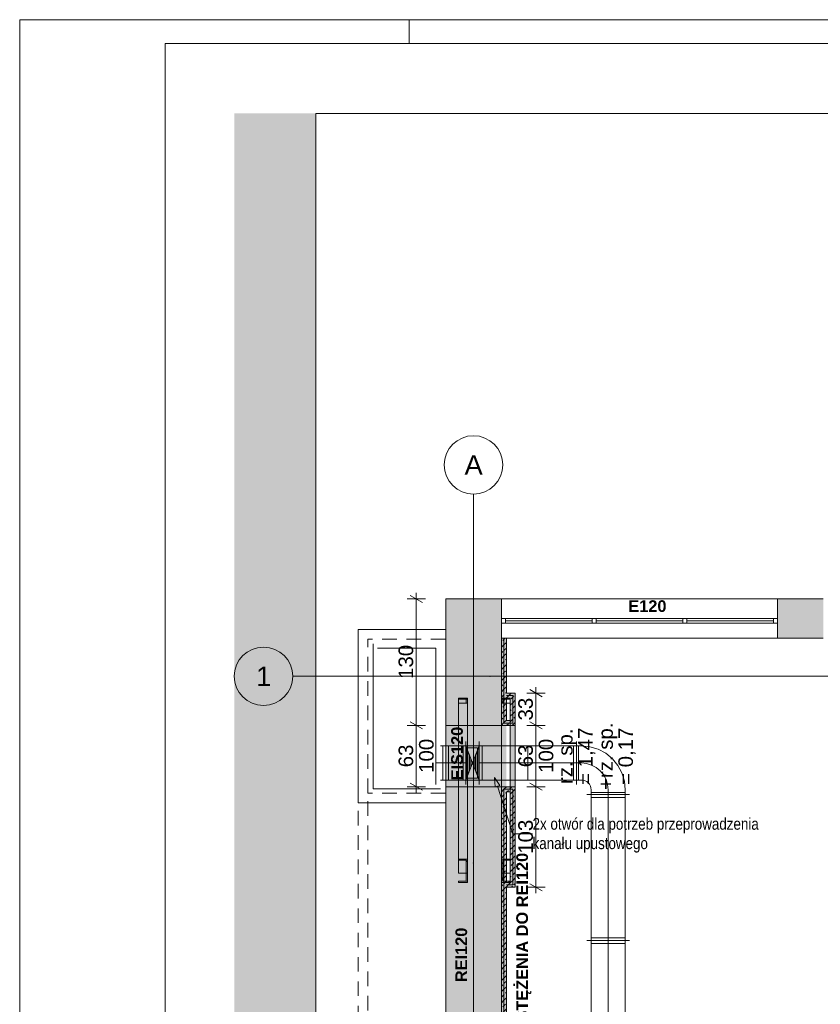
# Paper-space layout 'A-30 RZUT - PIĘTRO 0' of a CAD drawing. Header units: millimetres. Extents: x 0 to 800, y 0 to 700.
# Tile 7 of 26: x 0 to 164, y 498 to 700. Entities that reach past the tile are written whole.
import ezdxf
from ezdxf.xclip import XClip

# ---------------------------------------------------------------- set-up
doc = ezdxf.new("R2010")
doc.units = ezdxf.units.MM
doc.header["$MEASUREMENT"] = 0
doc.header["$XCLIPFRAME"] = 0
for name, pattern in [('ACAD_ISO02W100', [15, 12, -2.999999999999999]), ('DASHDOT', [254, 127, -63.5, 0, -63.5]), ('DASHDOTX2', [1000, 500, -250, 0, -250]), ('Przer. długie kreski', [2.5, 1.5, -1]), ('PRZERYWANA_DU_A', [550, 350.0000000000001, -199.9999999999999])]:
    doc.linetypes.add(name, pattern=pattern)
for name, color, linetype, lineweight in [('A_Arkusz_Nr_pióra__1', 7, 'Continuous', 20), ('A_strefy_Nr_pióra__2', 8, 'Continuous', 13), ('A_wymiary_Nr_pióra__1', 7, 'Continuous', 20), ('A_wymiary_Nr_pióra__2', 8, 'Continuous', 13), ('A_ściany proj_Nr_pióra__1', 7, 'Continuous', 20), ('A_ściany proj_Nr_pióra__2', 8, 'Continuous', 13), ('A_ściany_Nr_pióra__1', 7, 'Continuous', 20)]:
    doc.layers.add(name, color=color, linetype=linetype, lineweight=lineweight)
for name, color, linetype, lineweight, true_color in [('A_Arkusz_Nr_pióra__237', 7, 'Continuous', 5, 0x343434), ('A_konstrukcja stalowa_Nr_pióra__10', 7, 'Continuous', 13, 0x4b4b4b), ('A_konstrukcja stalowa_Nr_pióra__20', 252, 'Continuous', 5, 0x696969), ('A_opis_Nr_pióra__255', 7, 'Continuous', 15, 0x242424), ('A_opis_Nr_pióra__8', 7, 'Continuous', 13, 0x4c4c4c), ('A_osie_Nr_pióra__16', 7, 'Continuous', 5, 0x0f0f0f), ('A_osie_Nr_pióra__76', 7, 'Continuous', 5, 0x2d2d2d), ('A_ppoż proj_Nr_pióra__8', 7, 'Continuous', 13, 0x4c4c4c), ('A_sanitarne_Nr_pióra__6', 7, 'Continuous', 13, 0xa9a9a9), ('A_ściany proj_Nr_pióra__10', 7, 'Continuous', 13, 0x4b4b4b), ('A_ściany proj_Nr_pióra__26', 7, 'Continuous', 5, 0x0f0f0f), ('A_ściany_Nr_pióra__10', 7, 'Continuous', 13, 0x4b4b4b), ('A_ściany_Nr_pióra__19', 7, 'Continuous', 5, 0x191919), ('Okna Archicada_Nr_pióra__19', 7, 'Continuous', 5, 0x191919)]:
    doc.layers.add(name, color=color, linetype=linetype, lineweight=lineweight, true_color=true_color)
for name, color, linetype in [('A_konstrukcja stalowa', 7, 'Continuous'), ('A_ppoż proj', 7, 'Continuous'), ('A_strefy', 7, 'Continuous'), ('A_ściany', 7, 'Continuous'), ('A_ściany proj', 7, 'Continuous')]:
    doc.layers.add(name, color=color, linetype=linetype)
doc.styles.add('STYL_AUTOMATYCZNY_1', font='arial.ttf')
doc.styles.add('STYL_AUTOMATYCZNY_2', font='ARIALN.TTF')
doc.styles.add('STYL_AUTOMATYCZNY_3', font='arial.ttf')
doc.styles.add('STYL_AUTOMATYCZNY_5', font='arial.ttf')
pattern_1 = [(45, (-3193.413088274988, -495.020949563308), (-3.232892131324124, 3.232892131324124), []), (45, (-3194.490718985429, -493.9433188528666), (-3.232892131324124, 3.232892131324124), [])]
pattern_2 = [(45, (-3193.413088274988, -495.020949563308), (-1.140492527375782, 1.140492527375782), []), (45, (-3192.272588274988, -495.020949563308), (-1.140492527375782, 1.140492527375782), [0.8064600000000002, -0.40322])]

# ---------------------------------------------------------------- blocks, each defined once
blk = doc.blocks.new('Rysunek_1_1', base_point=(-3193.413088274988, -495.020949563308))
at = {"layer": 'A_konstrukcja stalowa', "linetype": 'Continuous', "lineweight": 0, "true_color": 0x4b4b4b}
h = blk.add_hatch(dxfattribs=at)
h.set_pattern_fill('steel_0001', color=251, style=0, pattern_type=2)
h.set_pattern_definition(pattern_1)
h.paths.add_polyline_path([(90.13112965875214, 522.7996102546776), (91.9311296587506, 522.7996102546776), (91.9311296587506, 527.599610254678), (90.13112965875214, 527.599610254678), (90.13112965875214, 527.349610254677), (91.68112965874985, 527.349610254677), (91.68112965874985, 523.0496102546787), (90.13112965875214, 523.0496102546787)])
h = blk.add_hatch(dxfattribs=at)
h.set_pattern_fill('steel_0001', color=251, style=0, pattern_type=2)
h.set_pattern_definition(pattern_1)
h.paths.add_polyline_path([(100.7311296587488, 522.7996102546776), (100.7311296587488, 523.0496102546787), (99.18112965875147, 523.0496102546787), (99.18112965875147, 527.349610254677), (100.7311296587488, 527.349610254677), (100.7311296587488, 527.599610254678), (98.93112965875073, 527.599610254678), (98.93112965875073, 522.7996102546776)])
at = {"layer": 'A_ppoż proj', "linetype": 'Continuous', "lineweight": 0, "true_color": 0x121212}
h = blk.add_hatch(color=250, dxfattribs=at)
h.paths.add_polyline_path([(87.51712965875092, 542.4287187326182), (98.93112958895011, 542.4287187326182), (98.93112958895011, 460.5471844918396), (99.93113013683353, 460.5471844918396), (99.93113013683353, 521.7996095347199), (101.7311297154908, 521.7996095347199), (101.7311297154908, 542.4287187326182), (99.93162981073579, 542.4287187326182), (99.93162981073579, 555.0287175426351), (101.7311297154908, 555.0287175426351), (101.7311297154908, 561.6645294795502), (99.93112837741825, 561.6645294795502), (99.93112837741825, 572.928718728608), (98.93112958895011, 572.928718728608), (98.93112958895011, 555.0287175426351), (87.51712965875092, 555.0287175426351)])
h.paths.add_polyline_path([(99.93112837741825, 541.4287181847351), (100.7311291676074, 541.4287181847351), (100.7311291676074, 522.7996100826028), (99.93112837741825, 522.7996100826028)], flags=0)
h.paths.add_polyline_path([(100.7311291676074, 556.0287180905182), (99.93112837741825, 556.0287180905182), (99.93112837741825, 560.6645289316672), (100.7311291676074, 560.6645289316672)], flags=0)
at = {"layer": 'A_ppoż proj', "linetype": 'Continuous', "lineweight": 0, "true_color": 0x161616}
blk.add_hatch(color=250, dxfattribs=at).paths.add_polyline_path([(100.7311296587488, 555.0287186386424), (100.7311296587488, 542.4287186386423), (101.7311296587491, 542.4287186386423), (101.7311296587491, 555.0287186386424)])
at = {"layer": 'A_strefy', "linetype": 'Continuous', "lineweight": 0, "true_color": 0x484848}
blk.add_hatch(color=251, dxfattribs=at).paths.add_polyline_path([(44.06963316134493, 110.5468403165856), (544.9695813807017, 110.5468403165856), (544.9695813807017, 263.1287166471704), (360.8391518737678, 263.1287166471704), (360.8391518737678, 123.1287114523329), (290.8391666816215, 123.1287114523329), (290.8391666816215, 263.1287166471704), (60.83916063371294, 263.1287166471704), (60.83916063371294, 680.7487178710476), (44.06963316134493, 680.7487178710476)])
at = {"layer": 'A_ściany', "linetype": 'Continuous', "lineweight": 0, "true_color": 0x000000}
for points in [[(98.93112965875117, 581.0287186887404), (87.51712965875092, 581.0287186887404), (98.93112965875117, 572.9287186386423)], [(87.51712965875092, 581.0287186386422), (87.51712965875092, 555.0287191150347), (90.1171303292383, 555.0287191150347), (98.9311288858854, 555.0287191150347), (98.9311288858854, 572.928719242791)], [(164.991129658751, 572.9287186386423), (164.991129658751, 581.0287186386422), (155.5911296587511, 581.0287186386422), (155.5911296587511, 572.9287186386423)], [(87.51712965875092, 460.5471838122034), (98.9311288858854, 460.5471838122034), (98.9311288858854, 542.4287194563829), (90.1171303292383, 542.4287194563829), (87.51712965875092, 542.4287194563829)]]:
    blk.add_hatch(color=18, dxfattribs=at).paths.add_polyline_path(points)
at = {"layer": 'A_ściany proj', "linetype": 'Continuous', "lineweight": 0, "true_color": 0x4b4b4b}
h = blk.add_hatch(dxfattribs=at)
h.set_pattern_fill('FP_65_0001', color=251, style=0, pattern_type=2)
h.set_pattern_definition(pattern_2)
h.paths.add_polyline_path([(98.93112965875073, 572.9287186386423), (98.93112965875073, 555.0287186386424), (99.43112965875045, 555.5287186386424), (99.43112965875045, 572.9287186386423)])
h = blk.add_hatch(dxfattribs=at)
h.set_pattern_fill('FP_65_0001', color=251, style=0, pattern_type=2)
h.set_pattern_definition(pattern_2)
h.paths.add_polyline_path([(99.93112965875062, 561.164529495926), (99.93112965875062, 572.9287186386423), (99.43112965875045, 572.9287186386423), (99.43112965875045, 561.164529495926)])
h = blk.add_hatch(dxfattribs=at)
h.set_pattern_fill('FP_65_0001', color=251, style=0, pattern_type=2)
h.set_pattern_definition(pattern_2)
h.paths.add_polyline_path([(99.43112965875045, 561.164529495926), (99.43112965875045, 560.664529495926), (99.93112965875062, 560.664529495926), (99.93112965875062, 561.164529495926)])
h = blk.add_hatch(dxfattribs=at)
h.set_pattern_fill('FP_65_0001', color=251, style=0, pattern_type=2)
h.set_pattern_definition(pattern_2)
h.paths.add_polyline_path([(99.43112965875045, 560.664529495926), (99.43112965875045, 555.5287186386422), (99.93112965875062, 556.0287186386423), (99.93112965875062, 560.664529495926)])
h = blk.add_hatch(dxfattribs=at)
h.set_pattern_fill('FP_65_0001', color=251, style=0, pattern_type=2)
h.set_pattern_definition(pattern_2)
h.paths.add_polyline_path([(101.7311296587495, 561.664529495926), (99.93112965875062, 561.664529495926), (99.93112965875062, 561.164529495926), (101.2311296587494, 561.164529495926)])
h = blk.add_hatch(dxfattribs=at)
h.set_pattern_fill('FP_65_0001', color=251, style=0, pattern_type=2)
h.set_pattern_definition(pattern_2)
h.paths.add_polyline_path([(99.93112965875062, 560.664529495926), (100.7311296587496, 560.664529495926), (101.2311296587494, 561.164529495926), (99.93112965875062, 561.164529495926)])
h = blk.add_hatch(dxfattribs=at)
h.set_pattern_fill('FP_65_0001', color=251, style=0, pattern_type=2)
h.set_pattern_definition(pattern_2)
h.paths.add_polyline_path([(100.7311296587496, 560.664529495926), (100.7311296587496, 556.0287186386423), (101.2311296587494, 555.5287186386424), (101.2311296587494, 561.164529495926)])
h = blk.add_hatch(dxfattribs=at)
h.set_pattern_fill('FP_65_0001', color=251, style=0, pattern_type=2)
h.set_pattern_definition(pattern_2)
h.paths.add_polyline_path([(101.7311296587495, 555.0287186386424), (101.7311296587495, 561.664529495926), (101.2311296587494, 561.1645294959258), (101.2311296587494, 555.5287186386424)])
h = blk.add_hatch(dxfattribs=at)
h.set_pattern_fill('FP_65_0001', color=251, style=0, pattern_type=2)
h.set_pattern_definition(pattern_2)
h.paths.add_polyline_path([(98.93112965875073, 555.0287186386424), (101.7311296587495, 555.0287186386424), (101.2311296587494, 555.5287186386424), (99.43112965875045, 555.5287186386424)])
h = blk.add_hatch(dxfattribs=at)
h.set_pattern_fill('FP_65_0001', color=251, style=0, pattern_type=2)
h.set_pattern_definition(pattern_2)
h.paths.add_polyline_path([(100.7311296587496, 556.0287186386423), (99.93112965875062, 556.0287186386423), (99.43112965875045, 555.5287186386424), (101.2311296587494, 555.5287186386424)])
h = blk.add_hatch(dxfattribs=at)
h.set_pattern_fill('FP_65_0001', color=251, style=0, pattern_type=2)
h.set_pattern_definition(pattern_2)
h.paths.add_polyline_path([(98.93112965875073, 542.4287186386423), (98.93112965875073, 460.5471838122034), (99.43112965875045, 460.5471838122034), (99.43112965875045, 541.9287186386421)])
h = blk.add_hatch(dxfattribs=at)
h.set_pattern_fill('FP_65_0001', color=251, style=0, pattern_type=2)
h.set_pattern_definition(pattern_2)
h.paths.add_polyline_path([(101.7311296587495, 542.4287186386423), (98.93112965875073, 542.4287186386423), (99.43112965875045, 541.9287186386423), (101.2311296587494, 541.9287186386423)])
h = blk.add_hatch(dxfattribs=at)
h.set_pattern_fill('FP_65_0001', color=251, style=0, pattern_type=2)
h.set_pattern_definition(pattern_2)
h.paths.add_polyline_path([(101.7311296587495, 521.7996102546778), (101.7311296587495, 542.4287186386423), (101.2311296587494, 541.9287186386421), (101.2311296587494, 522.2996102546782)])
h = blk.add_hatch(dxfattribs=at)
h.set_pattern_fill('FP_65_0001', color=251, style=0, pattern_type=2)
h.set_pattern_definition(pattern_2)
h.paths.add_polyline_path([(99.93112965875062, 522.2996102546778), (99.93112965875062, 541.4287186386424), (99.43112965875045, 541.9287186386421), (99.43112965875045, 522.2996102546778)])
h = blk.add_hatch(dxfattribs=at)
h.set_pattern_fill('FP_65_0001', color=251, style=0, pattern_type=2)
h.set_pattern_definition(pattern_2)
h.paths.add_polyline_path([(99.93112965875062, 541.4287186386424), (100.7311296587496, 541.4287186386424), (101.2311296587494, 541.9287186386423), (99.43112965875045, 541.9287186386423)])
h = blk.add_hatch(dxfattribs=at)
h.set_pattern_fill('FP_65_0001', color=251, style=0, pattern_type=2)
h.set_pattern_definition(pattern_2)
h.paths.add_polyline_path([(100.7311296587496, 541.4287186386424), (100.7311296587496, 522.7996102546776), (101.2311296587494, 522.2996102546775), (101.2311296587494, 541.9287186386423)])
h = blk.add_hatch(dxfattribs=at)
h.set_pattern_fill('FP_65_0001', color=251, style=0, pattern_type=2)
h.set_pattern_definition(pattern_2)
h.paths.add_polyline_path([(99.43112965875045, 522.2996102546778), (99.43112965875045, 521.7996102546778), (99.93112965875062, 521.7996102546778), (99.93112965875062, 522.2996102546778)])
h = blk.add_hatch(dxfattribs=at)
h.set_pattern_fill('FP_65_0001', color=251, style=0, pattern_type=2)
h.set_pattern_definition(pattern_2)
h.paths.add_polyline_path([(99.43112965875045, 521.7996102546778), (99.43112965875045, 460.5471838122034), (99.93112965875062, 460.5471838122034), (99.93112965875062, 521.7996102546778)])
h = blk.add_hatch(dxfattribs=at)
h.set_pattern_fill('FP_65_0001', color=251, style=0, pattern_type=2)
h.set_pattern_definition(pattern_2)
h.paths.add_polyline_path([(100.7311296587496, 522.7996102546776), (99.93112965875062, 522.7996102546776), (99.93112965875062, 522.2996102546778), (101.2311296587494, 522.2996102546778)])
h = blk.add_hatch(dxfattribs=at)
h.set_pattern_fill('FP_65_0001', color=251, style=0, pattern_type=2)
h.set_pattern_definition(pattern_2)
h.paths.add_polyline_path([(99.93112965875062, 521.7996102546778), (101.7311296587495, 521.7996102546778), (101.2311296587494, 522.2996102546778), (99.93112965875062, 522.2996102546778)])
at = {"layer": 'A_konstrukcja stalowa_Nr_pióra__10', "color": 251, "linetype": 'Continuous', "lineweight": 13, "ltscale": 2, "true_color": 0x4b4b4b, "flags": 128}
for points in [[(90.13112965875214, 522.7996102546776), (91.9311296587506, 522.7996102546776), (91.9311296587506, 527.599610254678), (90.13112965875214, 527.599610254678), (90.13112965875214, 527.349610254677), (91.68112965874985, 527.349610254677), (91.68112965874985, 523.0496102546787), (90.13112965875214, 523.0496102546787)], [(100.7311296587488, 522.7996102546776), (98.93112965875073, 522.7996102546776), (98.93112965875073, 527.599610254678), (100.7311296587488, 527.599610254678), (100.7311296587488, 527.349610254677), (99.18112965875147, 527.349610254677), (99.18112965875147, 523.0496102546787), (100.7311296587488, 523.0496102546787)]]:
    blk.add_lwpolyline(points, close=True, dxfattribs=at)
at = {"layer": 'A_konstrukcja stalowa_Nr_pióra__20', "color": 251, "linetype": 'Continuous', "lineweight": 5, "ltscale": 2, "true_color": 0x696969}
for p, q in [((90.13113289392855, 559.5929085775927), (90.13113289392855, 560.6645266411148)), ((90.13113289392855, 560.6645266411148), (91.93112870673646, 560.6645266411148)), ((90.13113289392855, 560.4055308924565), (91.93112870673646, 560.4055308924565)), ((91.68113094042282, 560.6645266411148), (91.68113094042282, 559.5929085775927)), ((91.93112870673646, 524.6638032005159), (91.93112870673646, 560.6645266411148)), ((100.7311299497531, 560.6645266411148), (98.93112564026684, 560.6645266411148)), ((100.7311299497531, 560.4055308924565), (98.93112564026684, 560.4055308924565)), ((99.1811319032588, 560.6645266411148), (99.1811319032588, 559.5929085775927)), ((100.7311299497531, 559.5929085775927), (100.7311299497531, 560.6645266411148)), ((90.13113289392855, 524.6638032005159), (90.13113289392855, 559.5929085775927)), ((90.13113289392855, 559.5929085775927), (91.93112870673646, 559.5929085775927)), ((100.7311299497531, 559.5929085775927), (98.93112564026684, 559.5929085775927)), ((100.7311299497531, 524.6638032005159), (100.7311299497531, 559.5929085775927)), ((91.93112870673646, 524.6638032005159), (90.13113289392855, 524.6638032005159)), ((98.93112564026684, 524.6638032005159), (100.7311299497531, 524.6638032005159))]:
    blk.add_line(p, q, dxfattribs=at)
at = {"layer": 'A_opis_Nr_pióra__255', "color": 250, "linetype": 'Continuous', "lineweight": 15, "ltscale": 2, "true_color": 0x242424}
for p, q in [((97.53112795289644, 544.3246580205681), (98.58469907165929, 542.705386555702)), ((97.53112795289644, 544.3246580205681), (97.63391227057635, 542.3955381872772)), ((98.58469907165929, 542.705386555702), (97.63391227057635, 542.3955381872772)), ((98.10930991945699, 542.5504666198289), (101.2867192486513, 532.8002733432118)), ((101.2867192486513, 532.8002733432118), (105.3109925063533, 532.8002733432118))]:
    blk.add_line(p, q, dxfattribs=at)
at = {"layer": 'A_osie_Nr_pióra__16', "color": 250, "linetype": 'DASHDOTX2', "lineweight": 5, "ltscale": 2, "true_color": 0x0f0f0f}
for p, q in [((93.18112965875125, 526.7687538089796), (93.18112603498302, 602.5468292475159)), ((96.57179799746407, 565.1287186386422), (56.06964033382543, 565.1287154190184)), ((544.9695777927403, 565.1287244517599), (96.57179472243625, 565.1287244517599)), ((96.57179472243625, 565.1287244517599), (96.57179799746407, 565.1287186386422)), ((93.18112603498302, 526.768753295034), (93.18112603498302, 198.3249115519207))]:
    blk.add_line(p, q, dxfattribs=at)
for p in [(96.57179799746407, 565.1287186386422), (93.18112965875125, 526.7687538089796), (93.18112965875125, 526.7687538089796)]:
    blk.add_point(p, dxfattribs=at)
at = {"layer": 'A_osie_Nr_pióra__76', "color": 250, "linetype": 'Continuous', "lineweight": 5, "ltscale": 2, "true_color": 0x2d2d2d}
for centre in [(93.18112965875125, 608.5468323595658), (50.0696370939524, 565.1287186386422)]:
    blk.add_circle(centre, 6.000000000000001, dxfattribs=at)
at = {"layer": 'A_sanitarne_Nr_pióra__6', "color": 253, "linetype": 'Continuous', "lineweight": 13, "ltscale": 2, "true_color": 0xa9a9a9}
for p, q in [((72.577131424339, 542.0287195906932), (72.577131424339, 571.8287201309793)), ((85.47712832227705, 570.9287179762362), (73.47712508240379, 570.9287179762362)), ((73.47712508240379, 570.9287179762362), (85.47712832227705, 570.9287179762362)), ((73.47712508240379, 570.9287179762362), (85.47712832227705, 570.9287179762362)), ((85.47712832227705, 550.8287208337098), (85.47712832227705, 570.9287179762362)), ((85.47712832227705, 570.9287179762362), (85.47712832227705, 542.9287217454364)), ((85.47712832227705, 570.9287179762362), (85.47712832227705, 542.9287217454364)), ((85.47712832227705, 543.8287154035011), (85.47712832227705, 550.8287208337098)), ((86.3771389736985, 550.8287208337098), (86.87712600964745, 550.8287208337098)), ((86.87712600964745, 550.8287208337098), (87.47712744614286, 550.8287208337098)), ((86.87712600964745, 543.8287154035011), (86.87712600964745, 550.8287208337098)), ((86.87712600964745, 550.8287208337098), (86.87712600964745, 543.8287154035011)), ((87.47563203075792, 551.7287144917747), (87.47563203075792, 542.9287132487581)), ((87.47563203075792, 550.8287123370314), (91.63563122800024, 550.8287123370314)), ((87.47712744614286, 551.7287144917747), (87.47712744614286, 542.9287217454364)), ((88.07563346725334, 550.8287123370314), (88.07563346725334, 543.8287154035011)), ((91.03562979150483, 550.8287123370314), (91.03562979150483, 543.8287154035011)), ((91.63412731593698, 551.7287144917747), (91.63412731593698, 542.9287132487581)), ((91.63412731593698, 550.8287123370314), (94.33413378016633, 550.8287123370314)), ((94.33413378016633, 550.8287123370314), (91.63412731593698, 543.8287154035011)), ((91.63412731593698, 550.8287123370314), (94.33413378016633, 543.8287154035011)), ((91.63563122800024, 551.7287144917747), (91.63563122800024, 542.9287132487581)), ((91.71413203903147, 550.6213084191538), (91.71413203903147, 544.0361278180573)), ((93.98413010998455, 550.428714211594), (91.98413098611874, 550.428714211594)), ((91.98413098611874, 550.428714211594), (91.98413098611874, 544.2287135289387)), ((93.98413010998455, 544.2287135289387), (93.98413010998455, 550.428714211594)), ((94.25412905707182, 550.6213084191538), (94.25412905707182, 544.0361278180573)), ((94.33413378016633, 551.7287144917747), (94.33413378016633, 542.9287132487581)), ((94.33413378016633, 542.9287132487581), (94.33413378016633, 551.7287144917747)), ((94.33413378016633, 550.8287123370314), (94.93412671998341, 550.8287123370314)), ((94.93412671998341, 543.8287154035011), (94.93412671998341, 550.8287123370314)), ((94.93412671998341, 550.8287123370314), (104.3341293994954, 550.8287123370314)), ((94.93412671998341, 543.8287154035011), (94.93412671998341, 550.8287123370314)), ((104.3341293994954, 550.8287123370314), (113.7341320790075, 550.8287123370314)), ((104.3341293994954, 550.8287123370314), (104.3341293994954, 543.8287154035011)), ((113.7341320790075, 550.8287123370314), (114.3341335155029, 550.8287123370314)), ((113.7341320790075, 550.8287123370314), (113.7341320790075, 543.8287408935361)), ((113.7341320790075, 543.8287154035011), (113.7341320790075, 550.8287123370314)), ((114.3341335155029, 542.9287132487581), (114.3341335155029, 551.7287144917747)), ((114.3341335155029, 551.7287144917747), (114.3341335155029, 542.9287132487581)), ((115.3341330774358, 550.8287123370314), (114.3341335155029, 550.8287123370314)), ((114.7341316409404, 550.8287123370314), (114.7341316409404, 543.8287154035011)), ((92.03162741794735, 549.7981587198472), (92.03162741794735, 544.8592690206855)), ((92.34913129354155, 548.9750090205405), (92.34913129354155, 545.6824187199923)), ((92.66662667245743, 548.1518678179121), (92.66662667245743, 546.5055684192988)), ((93.30162592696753, 548.1518678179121), (93.30162592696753, 546.5055684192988)), ((93.61912980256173, 548.9750090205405), (93.61912980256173, 545.6824187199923)), ((93.93663367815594, 549.7981587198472), (93.93663367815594, 544.8592690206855)), ((91.98413098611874, 544.2287135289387), (93.98413010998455, 544.2287135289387)), ((86.37713047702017, 542.0287195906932), (72.577131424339, 542.0287195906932)), ((85.47712832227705, 542.9287217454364), (85.47712832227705, 543.8287154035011)), ((86.3771389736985, 543.8287154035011), (86.87712600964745, 543.8287154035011)), ((86.87712600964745, 543.8287154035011), (87.47712744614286, 543.8287154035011)), ((91.63563122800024, 543.8287154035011), (87.47563203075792, 543.8287154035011)), ((91.63412731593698, 543.8287154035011), (94.33413378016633, 543.8287154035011)), ((94.33413378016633, 543.8287154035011), (91.63412731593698, 543.8287154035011)), ((91.63412731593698, 543.8287154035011), (94.33413378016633, 543.8287154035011)), ((93.98413010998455, 543.8287154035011), (91.98413098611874, 543.8287154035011)), ((91.98413098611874, 543.8287154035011), (93.98413010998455, 543.8287154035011)), ((94.93412671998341, 543.8287154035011), (94.33413378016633, 543.8287154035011)), ((104.3341293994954, 543.8287154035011), (94.93412671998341, 543.8287154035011)), ((113.7341320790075, 543.8287154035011), (104.3341293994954, 543.8287154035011)), ((113.7341296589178, 543.8287165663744), (113.7341296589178, 543.8287446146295)), ((113.7341296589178, 543.8287446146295), (114.3341335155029, 543.8287154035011)), ((114.3341335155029, 543.8287154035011), (115.3341330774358, 543.8287154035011)), ((114.7341316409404, 543.8287154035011), (114.7341296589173, 543.828744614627)), ((116.4341300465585, 540.8287167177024), (125.2341312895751, 540.8287167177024)), ((125.2341312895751, 540.8287167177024), (116.4341300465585, 540.8287167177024)), ((117.3341322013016, 541.8287162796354), (117.3341322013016, 540.8287167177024)), ((117.3341322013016, 541.22871484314), (117.3341581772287, 541.2287165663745)), ((124.334129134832, 541.22871484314), (117.3341322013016, 541.22871484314)), ((117.3341322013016, 540.8287167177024), (117.3341322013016, 510.8287213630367)), ((117.3341322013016, 540.228715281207), (124.334129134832, 540.228715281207)), ((124.334129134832, 540.8287167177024), (124.334129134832, 541.8287162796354)), ((124.334129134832, 510.8287213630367), (124.334129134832, 540.8287167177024)), ((116.4341300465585, 510.8287213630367), (125.2341312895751, 510.8287213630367)), ((116.4341300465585, 510.8287213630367), (125.2341312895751, 510.8287213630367)), ((117.3341322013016, 511.4287143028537), (124.334129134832, 511.4287143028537)), ((117.3341322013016, 510.8287213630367), (117.3341322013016, 480.8287175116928)), ((117.3341322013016, 510.2287199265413), (124.334129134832, 510.2287199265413)), ((124.334129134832, 480.8287175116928), (124.334129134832, 510.8287213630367))]:
    blk.add_line(p, q, dxfattribs=at)
at = {"layer": 'A_sanitarne_Nr_pióra__6', "color": 253, "linetype": 'DASHDOT', "lineweight": 13, "ltscale": 2, "true_color": 0xa9a9a9}
for p, q in [((85.47712832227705, 547.3287181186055), (86.37713047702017, 547.3287181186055)), ((86.3771389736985, 547.3287181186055), (87.47712744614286, 547.3287181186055)), ((87.47562965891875, 547.3287177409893), (87.47712928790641, 547.3287177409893)), ((87.47562965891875, 547.3287165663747), (87.47712928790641, 547.3287165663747)), ((87.47563203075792, 547.3287181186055), (91.63563122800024, 547.3287181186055)), ((91.63412965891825, 547.3287165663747), (91.63562965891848, 547.3287165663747)), ((94.33413378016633, 547.3287181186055), (94.93412671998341, 547.3287181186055)), ((94.93412671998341, 547.3287181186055), (113.7341320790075, 547.3287181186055)), ((94.93412671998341, 547.3287181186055), (113.7341320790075, 547.3287181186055)), ((114.3341335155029, 547.3287181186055), (113.7341320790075, 547.3287181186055)), ((114.3341335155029, 547.3287181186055), (113.7341320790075, 547.3287181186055)), ((114.3341335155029, 547.3287181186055), (115.3341330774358, 547.3287181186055)), ((120.8341264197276, 541.8287162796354), (120.8341264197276, 540.8287167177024)), ((120.8341264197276, 510.8287213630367), (120.8341264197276, 540.8287167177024)), ((120.8341264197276, 480.8287175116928), (120.8341264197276, 510.8287213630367))]:
    blk.add_line(p, q, dxfattribs=at)
at = {"layer": 'A_sanitarne_Nr_pióra__6', "color": 253, "linetype": 'Continuous', "lineweight": 13, "ltscale": 2, "true_color": 0xa9a9a9, "flags": 128}
for points in [[(115.3341296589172, 550.828716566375), (117.0899425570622, 550.655784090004), (118.7782805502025, 550.1436323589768), (120.334261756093, 549.3119430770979), (121.6980906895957, 548.1926775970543), (122.8173561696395, 546.8288486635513), (123.6490454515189, 545.2728674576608), (124.1611971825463, 543.5845294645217), (124.3341296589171, 541.8287165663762)], [(115.3341296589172, 550.828716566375), (117.0899425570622, 550.655784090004), (118.7782805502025, 550.1436323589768), (120.334261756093, 549.3119430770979), (121.6980906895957, 548.1926775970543), (122.8173561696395, 546.8288486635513), (123.6490454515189, 545.2728674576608), (124.1611971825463, 543.5845294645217), (124.3341296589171, 541.8287165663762)], [(115.3341296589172, 543.8287165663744), (115.7243103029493, 543.7902871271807), (116.0994965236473, 543.676475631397), (116.4452701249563, 543.4916557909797), (116.7483432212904, 543.2429301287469), (116.9970688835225, 542.9398570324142), (117.1818887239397, 542.594083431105), (117.2957002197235, 542.2188972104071), (117.334129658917, 541.8287165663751)], [(115.3341296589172, 543.8287165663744), (115.7243103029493, 543.7902871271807), (116.0994965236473, 543.676475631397), (116.4452701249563, 543.4916557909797), (116.7483432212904, 543.2429301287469), (116.9970688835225, 542.9398570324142), (117.1818887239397, 542.594083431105), (117.2957002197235, 542.2188972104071), (117.334129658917, 541.8287165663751)], [(115.3341296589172, 543.8287165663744), (115.7243103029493, 543.7902871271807), (116.0994965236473, 543.676475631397), (116.4452701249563, 543.4916557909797), (116.7483432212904, 543.2429301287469), (116.9970688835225, 542.9398570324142), (117.1818887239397, 542.594083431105), (117.2957002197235, 542.2188972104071), (117.334129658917, 541.8287165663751)]]:
    blk.add_lwpolyline(points, dxfattribs=at)
at = {"layer": 'A_sanitarne_Nr_pióra__6', "color": 253, "linetype": 'DASHDOT', "lineweight": 13, "ltscale": 2, "true_color": 0xa9a9a9, "flags": 128}
blk.add_lwpolyline([(115.3341296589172, 547.3287165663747), (116.4071264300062, 547.2230356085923), (117.4388885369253, 546.9100539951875), (118.3897659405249, 546.4017994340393), (119.2232169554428, 545.7178038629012), (119.9072125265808, 544.8843528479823), (120.4154670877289, 543.9334754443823), (120.7284487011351, 542.9017133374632), (120.8341296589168, 541.8287165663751)], dxfattribs=at)
at = {"layer": 'A_strefy_Nr_pióra__2', "color": 8, "linetype": 'PRZERYWANA_DU_A', "lineweight": 13, "ltscale": 2, "flags": 128}
for points in [[(60.83915919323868, 680.748718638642), (60.83915919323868, 263.1287186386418), (290.8391591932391, 263.1287186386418), (290.8391591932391, 123.1287186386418), (360.839159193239, 123.1287186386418), (360.839159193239, 263.1287186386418), (544.9695795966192, 263.1287186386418)], [(374.9695795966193, 680.748718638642), (60.83915919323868, 680.748718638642)]]:
    blk.add_lwpolyline(points, dxfattribs=at)
at = {"layer": 'A_wymiary_Nr_pióra__1', "color": 7, "linetype": 'Continuous', "lineweight": 20, "ltscale": 2}
for p, q in [((82.68713353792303, 580.3070286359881), (80.18713038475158, 581.7504103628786)), ((107.2681343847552, 560.9428438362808), (104.7681397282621, 562.3862170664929)), ((80.18713038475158, 555.7504047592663), (82.68713353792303, 554.3070315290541)), ((104.7681397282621, 555.7504047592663), (107.2681343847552, 554.3070315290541)), ((80.18713038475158, 543.1504085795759), (82.68713353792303, 541.7070353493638)), ((104.7681397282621, 543.1504085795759), (107.2681343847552, 541.7070353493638)), ((104.7681397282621, 522.5212977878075), (107.2681343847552, 521.0779245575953))]:
    blk.add_line(p, q, dxfattribs=at)
at = {"layer": 'A_wymiary_Nr_pióra__2', "color": 8, "linetype": 'Continuous', "lineweight": 13, "ltscale": 2}
for p, q in [((83.31213220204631, 581.0287194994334), (79.56213172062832, 581.0287194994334)), ((81.43712771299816, 581.0287194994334), (81.43712771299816, 582.2512215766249)), ((81.43712771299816, 555.0287223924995), (81.43712771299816, 581.0287194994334)), ((106.0181370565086, 561.6645262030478), (106.0181370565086, 562.8870282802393)), ((107.8931330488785, 561.6645262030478), (104.1431325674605, 561.6645262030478)), ((106.0181370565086, 555.0287223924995), (106.0181370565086, 561.6645262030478)), ((83.31213220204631, 555.0287223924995), (79.56213172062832, 555.0287223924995)), ((81.43712771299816, 542.4287177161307), (81.43712771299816, 555.0287223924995)), ((107.8931330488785, 555.0287223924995), (104.1431325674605, 555.0287223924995)), ((106.0181370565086, 542.4287177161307), (106.0181370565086, 555.0287223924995)), ((83.31213220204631, 542.4287177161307), (79.56213172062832, 542.4287177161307)), ((81.43712771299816, 541.2062156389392), (81.43712771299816, 542.4287177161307)), ((107.8931330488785, 542.4287177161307), (104.1431325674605, 542.4287177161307)), ((106.0181370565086, 521.7996069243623), (106.0181370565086, 542.4287177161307)), ((107.8931330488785, 521.7996069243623), (104.1431325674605, 521.7996069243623)), ((106.0181370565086, 520.5771133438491), (106.0181370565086, 521.7996069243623))]:
    blk.add_line(p, q, dxfattribs=at)
at = {"layer": 'A_ściany proj_Nr_pióra__1', "color": 7, "linetype": 'Continuous', "lineweight": 20, "ltscale": 2, "flags": 128}
for points in [[(98.93112965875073, 572.9287186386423), (98.93112965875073, 555.0287186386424)], [(99.93112965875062, 561.664529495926), (99.93112965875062, 572.9287186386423)], [(101.7311296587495, 561.664529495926), (99.93112965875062, 561.664529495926)], [(99.93112965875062, 556.0287186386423), (99.93112965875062, 560.664529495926)], [(99.93112965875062, 560.664529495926), (100.7311296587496, 560.664529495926)], [(100.7311296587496, 560.664529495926), (100.7311296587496, 556.0287186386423)], [(101.7311296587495, 555.0287186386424), (101.7311296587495, 561.664529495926)], [(98.93112965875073, 555.0287186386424), (101.7311296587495, 555.0287186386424)], [(100.7311296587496, 556.0287186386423), (99.93112965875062, 556.0287186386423)], [(98.93112965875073, 542.4287186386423), (98.93112965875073, 460.5471838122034)], [(101.7311296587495, 542.4287186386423), (98.93112965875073, 542.4287186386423)], [(101.7311296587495, 521.7996102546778), (101.7311296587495, 542.4287186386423)], [(99.93112965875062, 522.7996102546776), (99.93112965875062, 541.4287186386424)], [(99.93112965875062, 541.4287186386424), (100.7311296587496, 541.4287186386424)], [(100.7311296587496, 541.4287186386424), (100.7311296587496, 522.7996102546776)], [(100.7311296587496, 522.7996102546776), (99.93112965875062, 522.7996102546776)], [(99.93112965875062, 460.5471838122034), (99.93112965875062, 521.7996102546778)], [(99.93112965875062, 521.7996102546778), (101.7311296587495, 521.7996102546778)]]:
    blk.add_lwpolyline(points, dxfattribs=at)
at = {"layer": 'A_ściany proj_Nr_pióra__10', "color": 251, "linetype": 'Continuous', "lineweight": 13, "ltscale": 2, "true_color": 0x4b4b4b}
for p, q in [((99.43112966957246, 572.9287171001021), (99.43112966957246, 561.1645306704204)), ((99.43112966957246, 561.1645306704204), (99.43112966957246, 572.9287171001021)), ((99.43112966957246, 561.1645306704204), (99.43112966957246, 555.5287179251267)), ((99.43112966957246, 555.5287179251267), (99.43112966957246, 561.1645306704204)), ((101.2311254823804, 561.1645306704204), (99.93113369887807, 561.1645306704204)), ((99.93113369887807, 561.1645306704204), (101.2311254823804, 561.1645306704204)), ((101.2311254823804, 555.5287179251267), (101.2311254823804, 561.1645306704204)), ((101.2311254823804, 561.1645306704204), (101.2311254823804, 555.5287179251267)), ((101.2311254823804, 555.5287179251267), (99.43112966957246, 555.5287179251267)), ((99.43112966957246, 555.5287179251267), (101.2311254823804, 555.5287179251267)), ((99.43112966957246, 541.9287221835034), (99.43112966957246, 522.299610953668)), ((99.43112966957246, 522.299610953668), (99.43112966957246, 541.9287221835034)), ((101.2311254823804, 541.9287221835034), (99.43112966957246, 541.9287221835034)), ((99.43112966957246, 541.9287221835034), (101.2311254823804, 541.9287221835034)), ((101.2311254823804, 522.299610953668), (101.2311254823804, 541.9287221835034)), ((101.2311254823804, 541.9287221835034), (101.2311254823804, 522.299610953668)), ((99.43112966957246, 522.299610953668), (99.43112966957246, 460.5471803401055)), ((99.43112966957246, 460.5471803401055), (99.43112966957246, 522.299610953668)), ((99.93113369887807, 522.299610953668), (101.2311254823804, 522.299610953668)), ((101.2311254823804, 522.299610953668), (99.93113369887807, 522.299610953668))]:
    blk.add_line(p, q, dxfattribs=at)
at = {"layer": 'A_ściany proj_Nr_pióra__2', "color": 8, "linetype": 'Continuous', "lineweight": 13, "ltscale": 2, "flags": 128}
for points in [[(99.43112965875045, 572.9287186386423), (98.93112965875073, 572.9287186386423)], [(99.93112965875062, 572.9287186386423), (99.43112965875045, 572.9287186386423)]]:
    blk.add_lwpolyline(points, dxfattribs=at)
at = {"layer": 'A_ściany proj_Nr_pióra__26', "color": 250, "linetype": 'ACAD_ISO02W100', "lineweight": 5, "ltscale": 2, "true_color": 0x0f0f0f, "flags": 128}
for points in [[(100.7311296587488, 555.0287186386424), (100.7311296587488, 542.4287186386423)], [(101.2311296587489, 555.0287186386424), (100.7311296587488, 555.0287186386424)], [(101.7311296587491, 555.0287186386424), (101.2311296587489, 555.0287186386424)], [(101.7311296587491, 542.4287186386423), (101.7311296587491, 555.0287186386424)], [(101.2311296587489, 542.4287186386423), (100.7311296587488, 542.4287186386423)], [(101.7311296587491, 542.4287186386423), (101.2311296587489, 542.4287186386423)]]:
    blk.add_lwpolyline(points, dxfattribs=at)
at = {"layer": 'A_ściany_Nr_pióra__1', "color": 7, "linetype": 'Continuous', "lineweight": 20, "ltscale": 2}
for p, q in [((98.93112564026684, 581.0287194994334), (98.93112564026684, 572.9287171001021)), ((155.5911315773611, 581.0287194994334), (155.5911315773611, 572.9287171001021)), ((90.11713036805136, 555.0287223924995), (87.51712980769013, 555.0287223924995)), ((90.11713036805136, 555.0287223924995), (98.93112564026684, 555.0287223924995)), ((90.11713036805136, 542.4287177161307), (87.51712980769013, 542.4287177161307)), ((90.11713036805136, 542.4287177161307), (98.93112564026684, 542.4287177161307))]:
    blk.add_line(p, q, dxfattribs=at)
at = {"layer": 'A_ściany_Nr_pióra__1', "color": 7, "linetype": 'Continuous', "lineweight": 20, "ltscale": 2, "flags": 128}
for points in [[(98.93112965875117, 581.0287186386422), (87.51712965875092, 581.0287186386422)], [(87.51712965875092, 581.0287186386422), (87.51712965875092, 555.0287191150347)], [(164.991129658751, 581.0287186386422), (155.5911296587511, 581.0287186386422)], [(98.93112965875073, 555.0287178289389), (98.93112965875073, 572.9287186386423)], [(155.5911296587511, 572.9287186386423), (164.991129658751, 572.9287186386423)], [(87.51712965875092, 542.4287194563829), (87.51712965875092, 460.5471838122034)], [(98.93112965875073, 460.5471838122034), (98.93112965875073, 542.4287189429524)]]:
    blk.add_lwpolyline(points, dxfattribs=at)
at = {"layer": 'A_ściany_Nr_pióra__10', "color": 251, "linetype": 'Continuous', "lineweight": 13, "ltscale": 2, "true_color": 0x4b4b4b}
for p, q in [((87.43713358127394, 574.7287214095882), (69.51712919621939, 574.7287214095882)), ((69.51712919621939, 539.1287183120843), (69.51712919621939, 574.7287214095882)), ((87.43713358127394, 539.1287183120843), (69.51712919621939, 539.1287183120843))]:
    blk.add_line(p, q, dxfattribs=at)
at = {"layer": 'A_ściany_Nr_pióra__10', "color": 251, "linetype": 'Przer. długie kreski', "lineweight": 13, "ltscale": 2, "true_color": 0x4b4b4b}
for p, q in [((87.43713358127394, 572.7287222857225), (71.51712832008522, 572.7287222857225)), ((71.51712832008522, 541.1287174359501), (71.51712832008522, 572.7287222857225)), ((71.51712832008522, 421.4687221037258), (71.51712832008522, 541.1287174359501)), ((87.43713358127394, 541.1287174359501), (71.51712832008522, 541.1287174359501)), ((69.51712919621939, 419.4687144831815), (69.51712919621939, 539.1287183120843))]:
    blk.add_line(p, q, dxfattribs=at)
at = {"layer": 'A_ściany_Nr_pióra__19', "color": 250, "linetype": 'Continuous', "lineweight": 5, "ltscale": 2, "true_color": 0x191919}
for p, q in [((155.5911315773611, 581.0287194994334), (98.93112564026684, 581.0287194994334)), ((98.93112564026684, 572.9287171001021), (155.5911315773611, 572.9287171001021))]:
    blk.add_line(p, q, dxfattribs=at)
at = {"layer": 'Okna Archicada_Nr_pióra__19', "color": 250, "linetype": 'Continuous', "lineweight": 5, "ltscale": 2, "true_color": 0x191919}
for p, q in [((155.5911315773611, 577.0287212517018), (98.93112564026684, 577.0287212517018)), ((98.93112564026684, 577.0287212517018), (98.93112564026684, 576.0287216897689)), ((99.73113038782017, 577.0287212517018), (99.73113038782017, 576.0287216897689)), ((99.73113038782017, 576.5287172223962), (117.5511288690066, 576.5287172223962)), ((117.5511288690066, 577.0287212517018), (117.5511288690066, 576.0287216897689)), ((118.3511336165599, 577.0287212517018), (118.3511336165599, 576.0287216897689)), ((118.3511336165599, 576.5287172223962), (136.1711320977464, 576.5287172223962)), ((136.1711320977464, 577.0287212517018), (136.1711320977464, 576.0287216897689)), ((136.9711283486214, 577.0287212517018), (136.9711283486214, 576.0287216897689)), ((136.9711283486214, 576.5287172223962), (154.7911268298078, 576.5287172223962)), ((154.7911268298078, 577.0287212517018), (154.7911268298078, 576.0287216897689)), ((155.5911315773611, 576.0287216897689), (155.5911315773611, 577.0287212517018)), ((98.93112564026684, 576.0287216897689), (155.5911315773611, 576.0287216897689)), ((90.11713036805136, 555.0287223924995), (87.51712980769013, 555.0287223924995)), ((87.51712980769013, 542.4287177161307), (87.51712980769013, 555.0287223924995)), ((90.11713036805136, 555.0287223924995), (98.93112564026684, 555.0287223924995)), ((98.93112564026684, 542.4287177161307), (98.93112564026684, 555.0287223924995)), ((90.11713036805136, 542.4287177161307), (87.51712980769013, 542.4287177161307)), ((90.11713036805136, 542.4287177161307), (98.93112564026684, 542.4287177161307))]:
    blk.add_line(p, q, dxfattribs=at)
at = {"layer": 'A_opis_Nr_pióra__8', "color": 251, "linetype": 'Continuous', "lineweight": 13, "true_color": 0x4c4c4c, "insert": (105.3109929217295, 532.4630560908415), "char_height": 2.399999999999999, "attachment_point": 4, "line_spacing_factor": 0.9965405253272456, "style": 'STYL_AUTOMATYCZNY_2'}
blk.add_mtext('\\A1;{\\pql;\\fArial Narrow|b0|i0|c238|p0;\\W1.000000;2x otwór dla potrzeb przeprowadzenia \\P\\pql;\\fArial Narrow|b0|i0|c238|p0;\\W1.000000;kanału upustowego}', dxfattribs=at)
at = {"layer": 'A_osie_Nr_pióra__76', "color": 250, "linetype": 'Continuous', "lineweight": 5, "true_color": 0x2d2d2d, "char_height": 4, "attachment_point": 1, "style": 'STYL_AUTOMATYCZNY_1'}
for s, insert in [('\\A1;{\\pql;\\pt0;\\fArial|b0|i0|c238|p0;\\W1.000000;A}', (91.35165965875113, 610.5468322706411)), ('\\A1;{\\pql;\\pt0;\\fArial|b0|i0|c238|p0;\\W1.000000;1}', (48.54418709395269, 567.1287185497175))]:
    blk.add_mtext(s, dxfattribs=dict(at, insert=insert))
at = {"layer": 'A_ppoż proj_Nr_pióra__8', "color": 251, "linetype": 'Continuous', "lineweight": 13, "true_color": 0x4c4c4c, "insert": (128.8965332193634, 579.5314879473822), "char_height": 2.399999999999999, "attachment_point": 5, "style": 'STYL_AUTOMATYCZNY_3'}
blk.add_mtext('\\A1;{\\pqc;\\fArial|b1|i0|c238|p0;\\W1.000000;E\\fArial|b1|i0|c238|p0;\\W1.000000;12\\fArial|b1|i0|c238|p0;\\W1.000000;0}', dxfattribs=at)
at = {"layer": 'A_ppoż proj_Nr_pióra__8', "color": 251, "linetype": 'Continuous', "lineweight": 13, "true_color": 0x4c4c4c, "attachment_point": 5, "rotation": 90, "style": 'STYL_AUTOMATYCZNY_3'}
for s, insert, char_height in [('\\A1;{\\pqc;\\fArial|b1|i0|c238|p0;\\W1.000000;EIS120}', (89.81809164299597, 549.262558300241), 2.4), ('\\A1;{\\pqc;\\fArial|b1|i0|c238|p0;\\W1.000000;OBUDOWA ŚCIANY\\fArial|b1|i0|c238|p0;\\W1.000000; I STĘŻENIA\\fArial|b1|i0|c238|p0;\\W1.000000; DO REI120}', (103.5330047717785, 494.3153139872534), 2.4), ('\\A1;{\\pqc;\\fArial|b1|i0|c238|p0;\\W1.000000;REI120}', (90.69297279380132, 507.9079490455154), 2.399999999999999)]:
    blk.add_mtext(s, dxfattribs=dict(at, insert=insert, char_height=char_height))
at = {"layer": 'A_wymiary_Nr_pióra__1', "color": 7, "linetype": 'Continuous', "lineweight": 20, "char_height": 3, "attachment_point": 7, "rotation": 90, "style": 'STYL_AUTOMATYCZNY_5'}
for s, insert, width in [('\\A1;{\\pql;\\fArial|b0|i0|c238|p0;\\W1.000000;130}', (80.83712963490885, 564.5964635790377), 6.86451), ('\\A1;{\\pql;\\fArial|b0|i0|c238|p0;\\W1.000000;33}', (105.4181360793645, 556.0584490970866), 4.57635), ('\\A1;{\\pql;\\fArial|b0|i0|c238|p0;\\W1.000000;63}', (80.83712963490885, 546.4405436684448), 4.57635), ('\\A1;{\\pql;\\fArial|b0|i0|c238|p0;\\W1.000000;100}', (85.037129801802, 545.2964635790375), 6.86451), ('\\A1;{\\pql;\\fArial|b0|i0|c238|p0;\\W1.000000;63}', (105.4181360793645, 546.4405436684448), 4.57635), ('\\A1;{\\pql;\\fArial|b0|i0|c238|p0;\\W1.000000;100}', (109.6181362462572, 545.2964635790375), 6.86451), ('\\A1;{\\pql;\\fArial|b0|i0|c238|p0;\\W1.000000;103}', (105.4181360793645, 528.6819093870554), 6.86451)]:
    blk.add_mtext(s, dxfattribs=dict(at, insert=insert, width=width))
at = {"layer": 'A_wymiary_Nr_pióra__1', "color": 7, "linetype": 'Continuous', "lineweight": 20, "insert": (110.5265629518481, 548.7017771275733), "char_height": 3, "width": 14.68013050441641, "attachment_point": 2, "rotation": 90, "line_spacing_factor": 0.826764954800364, "style": 'STYL_AUTOMATYCZNY_5'}
blk.add_mtext('\\A1;{\\pqc;\\fArial|b0|i0|c238|p0;\\W1.000000;rz. sp. = 1,47 +rz. sp. = 0,17}', dxfattribs=at)

psp = doc.layouts.new('A-30 RZUT - PIĘTRO 0')

# ---------------------------------------------------------------- linework, layer by layer
at = {"layer": 'A_Arkusz_Nr_pióra__1', "color": 7, "linetype": 'Continuous', "lineweight": 20}
for p, q in [((29.90003742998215, 695.0999999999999), (29.89980349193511, 4.900326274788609)), ((795.1, 695.0999999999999), (29.90003742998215, 695.0999999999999))]:
    psp.add_line(p, q, dxfattribs=at)
at = {"layer": 'A_Arkusz_Nr_pióra__1', "color": 7, "linetype": 'Continuous', "lineweight": 20, "flags": 128}
psp.add_lwpolyline([(-1.110223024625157e-13, 700), (799.9999999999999, 699.9999999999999), (800, 1.836970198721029e-14), (0, 7.388085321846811e-14)], close=True, dxfattribs=at)
at = {"layer": 'A_Arkusz_Nr_pióra__237', "color": 250, "linetype": 'Continuous', "lineweight": 5, "true_color": 0x343434}
psp.add_line((80.00000000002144, 695.0999999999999), (80.00000000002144, 700.0000000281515), dxfattribs=at)

# ---------------------------------------------------------------- block references
at = {"color": 37, "linetype": 'Continuous', "lineweight": 5, "true_color": 0x656532}
ref = psp.add_blockref('Rysunek_1_1', (-3193.413088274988, -495.020949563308), dxfattribs=at)
XClip(ref).set_block_clipping_path([(44.06963709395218, 110.5468323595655), (544.9695795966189, 680.748718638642)])

doc.saveas('drawing.dxf')
